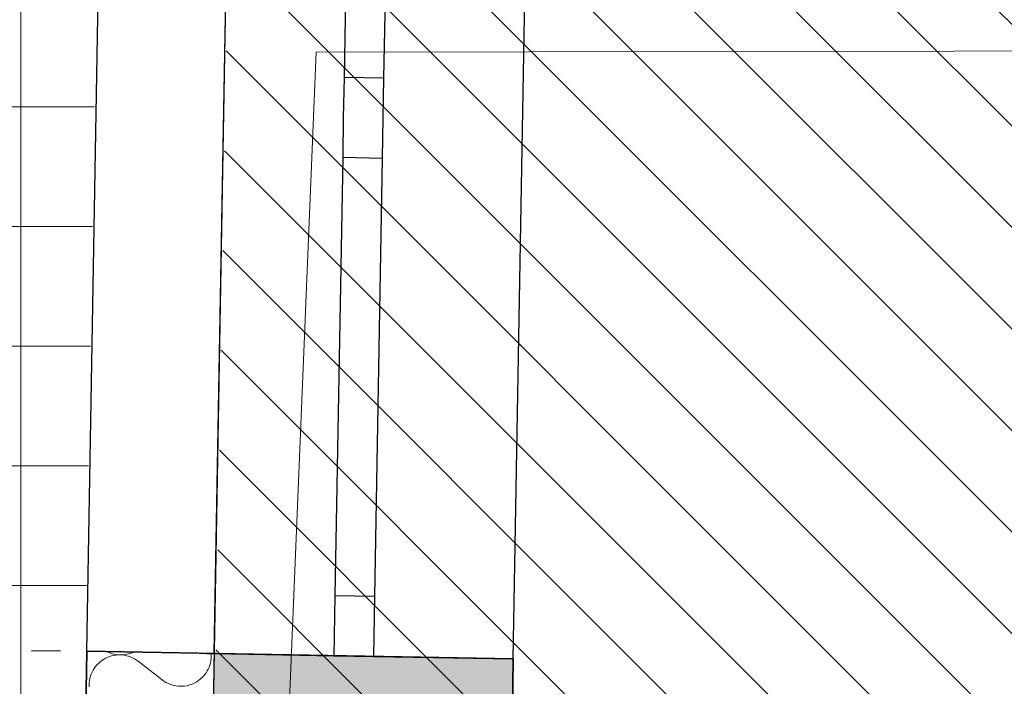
# Model space of a CAD drawing. Header units: millimetres. Extents: x -40276 to 214973, y -147941 to 35228.
# Tile 47 of 256: x -20652 to -19417, y 4513 to 5349. Entities that reach past the tile are written whole.
import ezdxf

# ---------------------------------------------------------------- set-up
doc = ezdxf.new("R2010")
doc.units = ezdxf.units.MM
doc.header["$MEASUREMENT"] = 0
doc.linetypes.add('Wipeout_Contour', pattern=[1000, 0, -1000])
for name, color, linetype in [('1._POHLED ZÁPADNÍ_2_0_plochy', 7, 'Continuous'), ('1._POHLED ZÁPADNÍ_2_2D prvky - obecné', 7, 'Continuous'), ('1._POHLED ZÁPADNÍ_2_akustické prvky', 7, 'Continuous'), ('1._POHLED ZÁPADNÍ_2_BT_ortho', 7, 'Continuous'), ('1._POHLED ZÁPADNÍ_2_Nové_Konstrukce - nosné', 7, 'Continuous'), ('1._POHLED ZÁPADNÍ_2_Nové_Výplně - Povrchové', 7, 'Continuous'), ('1._POHLED ZÁPADNÍ_2_Nové_Výplně – Řezové', 7, 'Continuous')]:
    doc.layers.add(name, color=color, linetype=linetype)

# ---------------------------------------------------------------- blocks, each defined once
blk = doc.blocks.new('*X25', base_point=(-42174.7, -26223.7))
at = {"layer": '1._POHLED ZÁPADNÍ_2_Nové_Výplně – Řezové', "color": 21, "linetype": 'Continuous', "lineweight": 20, "true_color": 0xffaaaa}
for p, q in [((-20541.9, 4556.5), (-20541.4, 4556.3)), ((-20541.4, 4556.3), (-20538.9, 4555.2)), ((-20509.7, 4555.7), (-20509.3, 4556)), ((-20550.8, 4543.7), (-20552.8, 4541.9)), ((-20548.6, 4545.4), (-20550.8, 4543.7)), ((-20546.3, 4546.9), (-20548.6, 4545.4)), ((-20544, 4548.2), (-20546.3, 4546.9)), ((-20541.5, 4549.4), (-20544, 4548.2)), ((-20539, 4550.4), (-20541.5, 4549.4)), ((-20536.4, 4551.2), (-20539, 4550.4)), ((-20538.9, 4555.2), (-20536.3, 4554.3)), ((-20533.7, 4551.8), (-20536.4, 4551.2)), ((-20536.3, 4554.3), (-20533.7, 4553.6)), ((-20533.7, 4553.6), (-20531, 4553)), ((-20531.1, 4552.3), (-20533.7, 4551.8)), ((-20528.4, 4552.5), (-20531.1, 4552.3)), ((-20531, 4553), (-20528.3, 4552.7)), ((-20525.6, 4552.6), (-20528.4, 4552.5)), ((-20528.3, 4552.7), (-20525.6, 4552.6)), ((-20522.9, 4552.4), (-20525.6, 4552.6)), ((-20525.6, 4552.6), (-20522.9, 4552.6)), ((-20522.9, 4552.6), (-20520.2, 4552.9)), ((-20520.2, 4552.1), (-20522.9, 4552.4)), ((-20520.2, 4552.9), (-20517.5, 4553.3)), ((-20517.5, 4551.5), (-20520.2, 4552.1)), ((-20517.5, 4553.3), (-20514.9, 4553.9)), ((-20514.9, 4550.8), (-20517.5, 4551.5)), ((-20514.9, 4553.9), (-20512.3, 4554.7)), ((-20512.4, 4549.9), (-20514.9, 4550.8)), ((-20509.9, 4548.8), (-20512.4, 4549.9)), ((-20512.3, 4554.7), (-20509.7, 4555.7)), ((-20507.5, 4547.6), (-20509.9, 4548.8)), ((-20505.1, 4546.1), (-20507.5, 4547.6)), ((-20502.9, 4544.5), (-20505.1, 4546.1)), ((-20502.9, 4544.5), (-20472.9, 4521.1)), ((-20412.4, 4542.5), (-20411.9, 4545.1)), ((-20411.9, 4545.1), (-20411.5, 4547.8)), ((-20411.4, 4553.3), (-20411.5, 4554.2)), ((-20411.5, 4547.8), (-20411.4, 4550.5)), ((-20411.4, 4550.5), (-20411.4, 4553.3)), ((-20559.4, 4533.3), (-20560.7, 4530.9)), ((-20558, 4535.6), (-20559.4, 4533.3)), ((-20556.4, 4537.8), (-20558, 4535.6)), ((-20554.7, 4539.9), (-20556.4, 4537.8)), ((-20552.8, 4541.9), (-20554.7, 4539.9)), ((-20417.8, 4530.1), (-20416.4, 4532.4)), ((-20416.4, 4532.4), (-20415.1, 4534.8)), ((-20415.1, 4534.8), (-20414, 4537.3)), ((-20414, 4537.3), (-20413.1, 4539.8)), ((-20413.1, 4539.8), (-20412.4, 4542.5)), ((-20563.9, 4520.6), (-20564.3, 4517.9)), ((-20563.4, 4523.2), (-20563.9, 4520.6)), ((-20562.7, 4525.8), (-20563.4, 4523.2)), ((-20561.8, 4528.4), (-20562.7, 4525.8)), ((-20560.7, 4530.9), (-20561.8, 4528.4)), ((-20472.9, 4521.1), (-20470.7, 4519.6)), ((-20470.7, 4519.6), (-20468.3, 4518.1)), ((-20431.8, 4517.5), (-20429.5, 4518.8)), ((-20429.5, 4518.8), (-20427.2, 4520.3)), ((-20427.2, 4520.3), (-20425.1, 4522)), ((-20425.1, 4522), (-20423, 4523.8)), ((-20423, 4523.8), (-20421.1, 4525.8)), ((-20421.1, 4525.8), (-20419.4, 4527.8)), ((-20419.4, 4527.8), (-20417.8, 4530.1)), ((-20564.3, 4517.9), (-20564.4, 4515.1)), ((-20564.4, 4515.1), (-20564.4, 4512.4)), ((-20468.3, 4518.1), (-20465.9, 4516.9)), ((-20465.9, 4516.9), (-20463.4, 4515.8)), ((-20463.4, 4515.8), (-20460.9, 4514.9)), ((-20460.9, 4514.9), (-20458.3, 4514.1)), ((-20458.3, 4514.1), (-20455.6, 4513.6)), ((-20455.6, 4513.6), (-20452.9, 4513.3)), ((-20452.9, 4513.3), (-20450.2, 4513.1)), ((-20450.2, 4513.1), (-20447.5, 4513.2)), ((-20447.5, 4513.2), (-20444.7, 4513.4)), ((-20444.7, 4513.4), (-20442.1, 4513.9)), ((-20442.1, 4513.9), (-20439.4, 4514.5)), ((-20439.4, 4514.5), (-20436.8, 4515.3)), ((-20436.8, 4515.3), (-20434.3, 4516.3)), ((-20434.3, 4516.3), (-20431.8, 4517.5))]:
    blk.add_line(p, q, dxfattribs=at)

msp = doc.modelspace()

# ---------------------------------------------------------------- hatches: boundary and pattern name
at = {"layer": '1._POHLED ZÁPADNÍ_2_0_plochy', "linetype": 'Continuous', "lineweight": 20, "true_color": 0xffaaaa}
h = msp.add_hatch(dxfattribs=at)
h.set_pattern_fill('Izolační_tvárnice_0002', color=21, style=0, pattern_type=2)
h.set_pattern_definition([(315, (-10360.18, 9405.31), (63.6396, 63.6396), [])])
h.paths.add_polyline_path([(-10906.3, 18690.2), (-10970.7, 9084.1), (-20311.4, 10009.9), (-20479.4, 269.7), (-242.3, 419.8), (-238.4, 17796)])
at = {"layer": '1._POHLED ZÁPADNÍ_2_Nové_Výplně - Povrchové', "linetype": 'Continuous', "lineweight": 20, "true_color": 0xffaaaa}
h = msp.add_hatch(dxfattribs=at)
h.set_pattern_fill('Síť_15x15_0002', color=21, style=0, pattern_type=2)
h.set_pattern_definition([(0, (-20650.2, 5539.57), (0, 150), []), (90, (-20650.2, 5539.57), (-150, 0), [])])
h.paths.add_polyline_path([(-20831.3, 674.3), (-20635.9, 671), (-20472.6, 10203.7), (-18257.6, 9962.7), (-18235.9, 10161.8), (-20469.1, 10404.8), (-20664.5, 10408.2)])
at = {"layer": '1._POHLED ZÁPADNÍ_2_Nové_Výplně – Řezové', "linetype": 'Continuous', "lineweight": 0, "true_color": 0xf2b2b2}
msp.add_hatch(color=9, dxfattribs=at).paths.add_polyline_path([(-20408.7, 4484.1), (-20033.8, 4477.5), (-20032.6, 4547.6), (-20407.5, 4554.2)])

# ---------------------------------------------------------------- linework, layer by layer
at = {"layer": '1._POHLED ZÁPADNÍ_2_2D prvky - obecné', "color": 1, "linetype": 'Continuous', "lineweight": 35}
msp.add_line((-20032.6, 4547.6), (-20033.8, 4477.5), dxfattribs=at)
at = {"layer": '1._POHLED ZÁPADNÍ_2_BT_ortho', "color": 142, "linetype": 'Continuous', "lineweight": 20, "true_color": 0x0080c0, "flags": 128}
for points in [[(-20279.7, 5308), (-10686.2, 5323.4)], [(-20393.1, 2555.8), (-20279.7, 5308)]]:
    msp.add_lwpolyline(points, dxfattribs=at)
at = {"layer": '1._POHLED ZÁPADNÍ_2_Nové_Konstrukce - nosné', "color": 1, "linetype": 'Continuous', "lineweight": 25}
for p, q in [((-20407.5, 4554.2), (-20383.7, 5904)), ((-20032.6, 4547.6), (-20008.8, 5897.4)), ((-20235.1, 5826.3), (-20244.8, 5276.4)), ((-20194.8, 5275.5), (-20185.1, 5825.4)), ((-20244.8, 5276.4), (-20245.7, 5226.4)), ((-20194.8, 5275.5), (-20244.8, 5276.4)), ((-20195.7, 5225.5), (-20194.8, 5275.5)), ((-20245.7, 5226.4), (-20246.5, 5176.4)), ((-20196.5, 5175.5), (-20195.7, 5225.5)), ((-20246.5, 5176.4), (-20256.2, 4626.5)), ((-20246.5, 5176.4), (-20196.5, 5175.5)), ((-20206.2, 4625.6), (-20196.5, 5175.5)), ((-20256.2, 4626.5), (-20257.5, 4551.5)), ((-20206.2, 4625.6), (-20256.2, 4626.5)), ((-20207.5, 4550.6), (-20206.2, 4625.6)), ((-20636.8, 4558.2), (-20600.3, 4557.5)), ((-20407.5, 4554.2), (-20257.5, 4551.5)), ((-20257.5, 4551.5), (-20207.5, 4550.6)), ((-20257.5, 4551.5), (-20207.5, 4550.6)), ((-20207.5, 4550.6), (-20032.6, 4547.6))]:
    msp.add_line(p, q, dxfattribs=at)

# ---------------------------------------------------------------- next in the draw order: wipeouts: each hides what was drawn before it
at = {"color": 254, "linetype": 'Wipeout_Contour', "lineweight": 0, "ltscale": 228814.047309}
msp.add_wipeout([(-20599.7, 2728.6), (-20449.7, 2725.9), (-20439.7, 2725.7), (-20427.4, 3427.3), (-20533.9, 3427.3), (-20533.9, 3677.3), (-20423.9, 3677.3), (-20423.9, 3622.5), (-20407.5, 4554.2), (-20417.5, 4554.3), (-20567.5, 4557)], dxfattribs=at).dxf.layer = '1._POHLED ZÁPADNÍ_2_Nové_Výplně – Řezové'

# ---------------------------------------------------------------- next in the draw order: linework, layer by layer
at = {"layer": '1._POHLED ZÁPADNÍ_2_akustické prvky', "color": 1, "linetype": 'Continuous', "lineweight": 35}
for p, q in [((-20599.7, 2719.1), (-20567.5, 4557)), ((-20567.4, 4557), (-20032.6, 4547.6))]:
    msp.add_line(p, q, dxfattribs=at)
at = {"layer": '1._POHLED ZÁPADNÍ_2_Nové_Konstrukce - nosné', "color": 1, "linetype": 'Continuous', "lineweight": 25}
for p, q in [((-20408.7, 4484.1), (-20382.3, 5983.8)), ((-20567.5, 4557), (-20543.7, 5906.8)), ((-20417.5, 4554.3), (-20567.5, 4557)), ((-20417.5, 4554.3), (-20567.5, 4557)), ((-20417.5, 4554.3), (-20407.5, 4554.2)), ((-20417.5, 4554.3), (-20407.5, 4554.2))]:
    msp.add_line(p, q, dxfattribs=at)

# ---------------------------------------------------------------- next in the draw order: block references
at = {"layer": '1._POHLED ZÁPADNÍ_2_0_plochy', "color": 9, "linetype": 'Continuous', "lineweight": 13}
msp.add_blockref('*X25', (-42174.7, -26223.7), dxfattribs=at)

doc.saveas('drawing.dxf')
